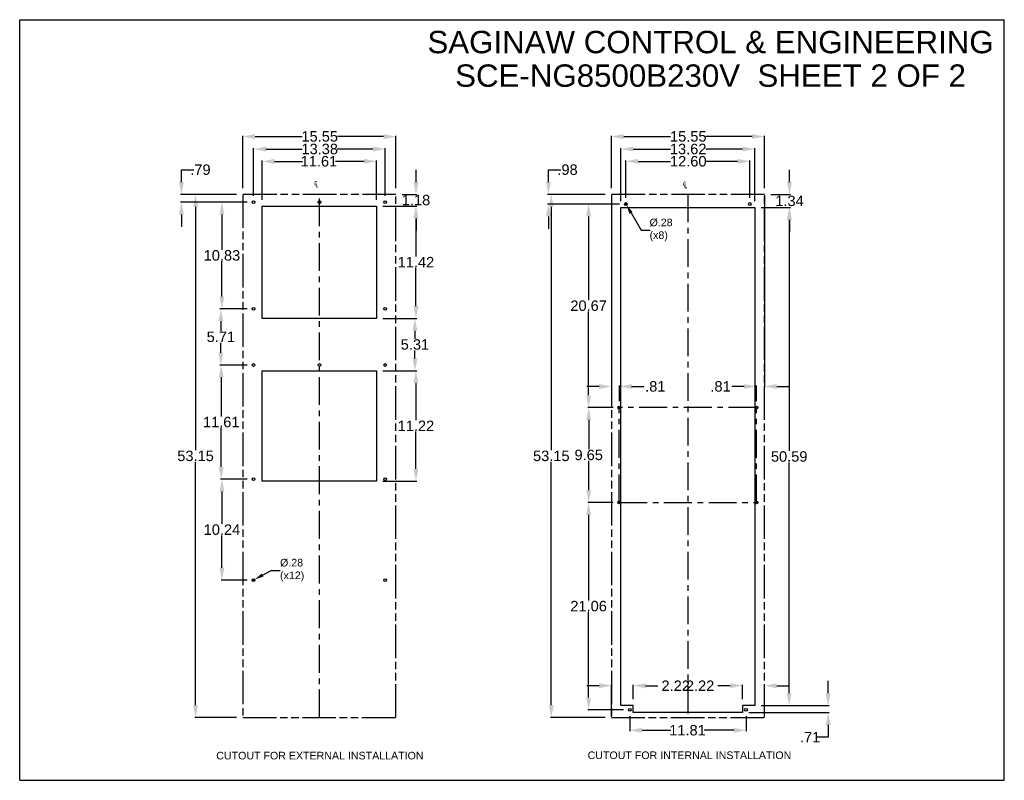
# Model space of a CAD drawing. Header units: inches. Extents: x 0 to 243, y 0 to 106.
# Tile 19 of 19: x 143 to 243, y 18 to 95. Entities that reach past the tile are written whole.
import ezdxf

# ---------------------------------------------------------------- set-up
doc = ezdxf.new("R2010")
doc.units = ezdxf.units.IN
doc.header["$LTSCALE"] = 7.5625
doc.header["$MEASUREMENT"] = 0
doc.header["$PDMODE"] = 3
doc.header["$PDSIZE"] = 0.3125
doc.linetypes.add('CENTER', pattern=[0.6, 0.375, -0.075, 0.075, -0.075])
doc.linetypes.add('PHANTOM', pattern=[0.8, 0.45, -0.05, 0.1, -0.05, 0.1, -0.05])
doc.layers.get('0').update_dxf_attribs({"linetype": 'CONTINUOUS'})
doc.layers.get('Defpoints').update_dxf_attribs({"linetype": 'CONTINUOUS'})
for name, color, linetype in [('02___PRT_ALL_AXES', 7, 'CONTINUOUS'), ('DEFAULT_1', 7, 'CENTER'), ('DEFAULT_3', 7, 'PHANTOM')]:
    doc.layers.add(name, color=color, linetype=linetype)
doc.styles.get("Standard").update_dxf_attribs({"font": 'arial.ttf'})
doc.styles.add('TEXTSTYLE_1', font='gdt', dxfattribs={"width": 0.8})
doc.dimstyles.new('DIMSTYLE_1', dxfattribs={"dimtxt": 1.0625, "dimasz": 1.25, "dimexe": 0.09, "dimexo": 0.07, "dimgap": 0.0425, "dimtad": 0, "dimtih": 1, "dimtoh": 1, "dimzin": 4, "dimdsep": 46, "dimtxsty": 'Standard', "dimblk": '_FILLED', "dimblk1": '_FILLED', "dimblk2": '_FILLED', "dimcen": 0.09, "dimazin": 1, "dimtfac": 1, "dimtofl": 0, "dimtmove": 0, "dimatfit": 3, "dimldrblk": '_FILLED', "dimfxl": 0, "dimtolj": 1, "dimtzin": 4, "dimarcsym": 0})
doc.dimstyles.new('DIMSTYLE_2', dxfattribs={"dimtxt": 0.772727, "dimasz": 0.909091, "dimexe": 0.09, "dimexo": 0.07, "dimgap": 0.09, "dimtad": 0, "dimtih": 1, "dimtoh": 1, "dimzin": 4, "dimdsep": 46, "dimtxsty": 'Standard', "dimblk": '_FILLED', "dimblk1": '_FILLED', "dimblk2": '_FILLED', "dimcen": 0.09, "dimazin": 1, "dimtfac": 1, "dimtofl": 0, "dimtmove": 0, "dimatfit": 1, "dimldrblk": '_FILLED', "dimfxl": 0, "dimtolj": 1, "dimtzin": 4, "dimarcsym": 0})

# ---------------------------------------------------------------- blocks, each defined once
blk = doc.blocks.new('_FILLED')
at = {"color": 0, "linetype": 'ByBlock'}
blk.add_solid([(0, 0), (-1, 0.2), (-1, -0.2)], dxfattribs=at)
blk = doc.blocks.new('*D35')
at = {"color": 0, "linetype": 'Continuous', "lineweight": -2}
for p, q in [((166.15, 77.9), (166.15, 83.23)), ((167.4, 83.14), (172.17, 83.14)), ((180.45, 83.14), (175.75, 83.14)), ((181.7, 77.9), (181.7, 83.23))]:
    blk.add_line(p, q, dxfattribs=at)
at = {"layer": 'Defpoints', "color": 0, "linetype": 'Continuous'}
for p in [(166.15, 83.14), (166.15, 77.83), (181.7, 77.83)]:
    blk.add_point(p, dxfattribs=at)
at = {"color": 0, "linetype": 'Continuous', "lineweight": -2, "xscale": 1.25, "yscale": 1.25, "zscale": 1.25, "rotation": 180}
blk.add_blockref('_FILLED', (166.15, 83.14), dxfattribs=at)
at = {"color": 0, "linetype": 'Continuous', "lineweight": -2, "xscale": 1.25, "yscale": 1.25, "zscale": 1.25}
blk.add_blockref('_FILLED', (181.7, 83.14), dxfattribs=at)
at = {"color": 0, "linetype": 'Continuous', "insert": (173.96, 83.69), "char_height": 1.062, "width": 2.7002, "attachment_point": 2}
blk.add_mtext('\\A1;15.55', dxfattribs=at)
blk = doc.blocks.new('*D36')
at = {"color": 0, "linetype": 'Continuous', "lineweight": -2}
for p, q in [((167.24, 77.11), (167.24, 81.96)), ((168.49, 81.87), (172.17, 81.87)), ((179.37, 81.87), (175.74, 81.87)), ((180.62, 77.11), (180.62, 81.96))]:
    blk.add_line(p, q, dxfattribs=at)
at = {"layer": 'Defpoints', "color": 0, "linetype": 'Continuous'}
for p in [(167.24, 81.87), (167.24, 77.04), (180.62, 77.04)]:
    blk.add_point(p, dxfattribs=at)
at = {"color": 0, "linetype": 'Continuous', "lineweight": -2, "xscale": 1.25, "yscale": 1.25, "zscale": 1.25, "rotation": 180}
blk.add_blockref('_FILLED', (167.24, 81.87), dxfattribs=at)
at = {"color": 0, "linetype": 'Continuous', "lineweight": -2, "xscale": 1.25, "yscale": 1.25, "zscale": 1.25}
blk.add_blockref('_FILLED', (180.62, 81.87), dxfattribs=at)
at = {"color": 0, "linetype": 'Continuous', "insert": (173.96, 82.41), "char_height": 1.062, "width": 2.7002, "attachment_point": 2}
blk.add_mtext('\\A1;13.38', dxfattribs=at)
blk = doc.blocks.new('*D37')
at = {"color": 0, "linetype": 'Continuous', "lineweight": -2}
for p, q in [((168.12, 76.72), (168.12, 80.71)), ((169.37, 80.62), (172.2, 80.62)), ((178.48, 80.62), (175.57, 80.62)), ((179.73, 76.72), (179.73, 80.71))]:
    blk.add_line(p, q, dxfattribs=at)
at = {"layer": 'Defpoints', "color": 0, "linetype": 'Continuous'}
for p in [(179.73, 80.62), (168.12, 76.65), (179.73, 76.65)]:
    blk.add_point(p, dxfattribs=at)
at = {"color": 0, "linetype": 'Continuous', "lineweight": -2, "xscale": 1.25, "yscale": 1.25, "zscale": 1.25, "rotation": 180}
blk.add_blockref('_FILLED', (168.12, 80.62), dxfattribs=at)
at = {"color": 0, "linetype": 'Continuous', "lineweight": -2, "xscale": 1.25, "yscale": 1.25, "zscale": 1.25}
blk.add_blockref('_FILLED', (179.73, 80.62), dxfattribs=at)
at = {"color": 0, "linetype": 'Continuous', "insert": (173.88, 81.16), "char_height": 1.062, "width": 2.7002, "attachment_point": 2}
blk.add_mtext('\\A1;11.61', dxfattribs=at)
blk = doc.blocks.new('*D38')
at = {"color": 0, "linetype": 'Continuous', "lineweight": -2}
for p, q in [((165.51, 77.26), (161.26, 77.26)), ((161.35, 76.01), (161.35, 51.27)), ((161.35, 25.36), (161.35, 50.1)), ((165.51, 24.11), (161.26, 24.11))]:
    blk.add_line(p, q, dxfattribs=at)
at = {"layer": 'Defpoints', "color": 0, "linetype": 'Continuous'}
for p in [(165.58, 77.26), (161.35, 24.11), (165.58, 24.11)]:
    blk.add_point(p, dxfattribs=at)
at = {"color": 0, "linetype": 'Continuous', "lineweight": -2, "xscale": 1.25, "yscale": 1.25, "zscale": 1.25}
for p, rotation in [((161.35, 77.26), 90), ((161.35, 24.11), 270)]:
    blk.add_blockref('_FILLED', p, dxfattribs=dict(at, rotation=rotation))
at = {"color": 0, "linetype": 'Continuous', "insert": (161.35, 51.23), "char_height": 1.062, "width": 2.7002, "attachment_point": 2}
blk.add_mtext('\\A1;53.15', dxfattribs=at)
blk = doc.blocks.new('*D39')
at = {"color": 0, "linetype": 'Continuous', "lineweight": -2}
for p, q in [((183.74, 78.51), (183.74, 79.76)), ((182.34, 77.26), (183.83, 77.26)), ((180.37, 76.08), (183.83, 76.08)), ((183.74, 74.83), (183.74, 73.58))]:
    blk.add_line(p, q, dxfattribs=at)
at = {"layer": 'Defpoints', "color": 0, "linetype": 'Continuous'}
for p in [(182.27, 77.26), (180.3, 76.08), (183.74, 76.08)]:
    blk.add_point(p, dxfattribs=at)
at = {"color": 0, "linetype": 'Continuous', "lineweight": -2, "xscale": 1.25, "yscale": 1.25, "zscale": 1.25}
for p, rotation in [((183.74, 77.26), 270), ((183.74, 76.08), 90)]:
    blk.add_blockref('_FILLED', p, dxfattribs=dict(at, rotation=rotation))
at = {"color": 0, "linetype": 'Continuous', "insert": (183.74, 77.22), "char_height": 1.062, "width": 2.0999, "attachment_point": 2}
blk.add_mtext('\\A1;1.18', dxfattribs=at)
blk = doc.blocks.new('*D40')
at = {"color": 0, "linetype": 'Continuous', "lineweight": -2}
for p, q in [((180.37, 76.08), (183.82, 76.08)), ((183.73, 74.83), (183.73, 70.95)), ((183.73, 65.91), (183.73, 69.8)), ((180.37, 64.66), (183.82, 64.66))]:
    blk.add_line(p, q, dxfattribs=at)
at = {"layer": 'Defpoints', "color": 0, "linetype": 'Continuous'}
for p in [(180.3, 76.08), (180.3, 64.66), (183.73, 64.66)]:
    blk.add_point(p, dxfattribs=at)
at = {"color": 0, "linetype": 'Continuous', "lineweight": -2, "xscale": 1.25, "yscale": 1.25, "zscale": 1.25}
for p, rotation in [((183.73, 76.08), 90), ((183.73, 64.66), 270)]:
    blk.add_blockref('_FILLED', p, dxfattribs=dict(at, rotation=rotation))
at = {"color": 0, "linetype": 'Continuous', "insert": (183.73, 70.91), "char_height": 1.062, "width": 2.7002, "attachment_point": 2}
blk.add_mtext('\\A1;11.42', dxfattribs=at)
blk = doc.blocks.new('*D41')
at = {"color": 0, "linetype": 'Continuous', "lineweight": -2}
for p, q in [((180.37, 64.66), (183.72, 64.66)), ((183.63, 63.41), (183.63, 62.59)), ((183.63, 60.6), (183.63, 61.42)), ((180.37, 59.35), (183.72, 59.35))]:
    blk.add_line(p, q, dxfattribs=at)
at = {"layer": 'Defpoints', "color": 0, "linetype": 'Continuous'}
for p in [(180.3, 64.66), (180.3, 59.35), (183.63, 59.35)]:
    blk.add_point(p, dxfattribs=at)
at = {"color": 0, "linetype": 'Continuous', "lineweight": -2, "xscale": 1.25, "yscale": 1.25, "zscale": 1.25}
for p, rotation in [((183.63, 64.66), 90), ((183.63, 59.35), 270)]:
    blk.add_blockref('_FILLED', p, dxfattribs=dict(at, rotation=rotation))
at = {"color": 0, "linetype": 'Continuous', "insert": (183.63, 62.55), "char_height": 1.062, "width": 2.0999, "attachment_point": 2}
blk.add_mtext('\\A1;5.31', dxfattribs=at)
blk = doc.blocks.new('*D42')
at = {"color": 0, "linetype": 'Continuous', "lineweight": -2}
for p, q in [((180.37, 59.35), (183.82, 59.35)), ((183.73, 58.1), (183.73, 54.32)), ((183.73, 49.38), (183.73, 53.17)), ((180.37, 48.13), (183.82, 48.13))]:
    blk.add_line(p, q, dxfattribs=at)
at = {"layer": 'Defpoints', "color": 0, "linetype": 'Continuous'}
for p in [(180.3, 59.35), (180.3, 48.13), (183.73, 48.13)]:
    blk.add_point(p, dxfattribs=at)
at = {"color": 0, "linetype": 'Continuous', "lineweight": -2, "xscale": 1.25, "yscale": 1.25, "zscale": 1.25}
for p, rotation in [((183.73, 59.35), 90), ((183.73, 48.13), 270)]:
    blk.add_blockref('_FILLED', p, dxfattribs=dict(at, rotation=rotation))
at = {"color": 0, "linetype": 'Continuous', "insert": (183.73, 54.28), "char_height": 1.062, "width": 2.7002, "attachment_point": 2}
blk.add_mtext('\\A1;11.22', dxfattribs=at)
blk = doc.blocks.new('*D43')
at = {"color": 0, "linetype": 'Continuous', "lineweight": -2}
for p, q in [((159.91, 78.51), (159.91, 79.76)), ((159.91, 79.76), (161.16, 79.76)), ((165.51, 77.26), (159.82, 77.26)), ((166.6, 76.47), (159.82, 76.47)), ((159.91, 75.22), (159.91, 73.97))]:
    blk.add_line(p, q, dxfattribs=at)
at = {"layer": 'Defpoints', "color": 0, "linetype": 'Continuous'}
for p in [(165.58, 77.26), (159.91, 76.47), (166.67, 76.47)]:
    blk.add_point(p, dxfattribs=at)
at = {"color": 0, "linetype": 'Continuous', "lineweight": -2, "xscale": 1.25, "yscale": 1.25, "zscale": 1.25}
for p, rotation in [((159.91, 77.26), 270), ((159.91, 76.47), 90)]:
    blk.add_blockref('_FILLED', p, dxfattribs=dict(at, rotation=rotation))
at = {"color": 0, "linetype": 'Continuous', "insert": (162.88, 80.31), "char_height": 1.062, "width": 1.4995, "attachment_point": 3}
blk.add_mtext('\\A1;.79', dxfattribs=at)
blk = doc.blocks.new('*D44')
at = {"color": 0, "linetype": 'Continuous', "lineweight": -2}
for p, q in [((166.6, 76.47), (163.94, 76.47)), ((164.03, 75.22), (164.03, 71.64)), ((164.03, 66.89), (164.03, 70.47)), ((166.6, 65.64), (163.94, 65.64))]:
    blk.add_line(p, q, dxfattribs=at)
at = {"layer": 'Defpoints', "color": 0, "linetype": 'Continuous'}
for p in [(166.67, 76.47), (164.03, 65.64), (166.67, 65.64)]:
    blk.add_point(p, dxfattribs=at)
at = {"color": 0, "linetype": 'Continuous', "lineweight": -2, "xscale": 1.25, "yscale": 1.25, "zscale": 1.25}
for p, rotation in [((164.03, 76.47), 90), ((164.03, 65.64), 270)]:
    blk.add_blockref('_FILLED', p, dxfattribs=dict(at, rotation=rotation))
at = {"color": 0, "linetype": 'Continuous', "insert": (164.03, 71.6), "char_height": 1.062, "width": 2.7002, "attachment_point": 2}
blk.add_mtext('\\A1;10.83', dxfattribs=at)
blk = doc.blocks.new('*D45')
at = {"color": 0, "linetype": 'Continuous', "lineweight": -2}
for p, q in [((166.6, 65.64), (163.83, 65.64)), ((163.92, 64.39), (163.92, 63.37)), ((163.92, 61.18), (163.92, 62.2)), ((166.6, 59.93), (163.83, 59.93))]:
    blk.add_line(p, q, dxfattribs=at)
at = {"layer": 'Defpoints', "color": 0, "linetype": 'Continuous'}
for p in [(166.67, 65.64), (163.92, 59.93), (166.67, 59.93)]:
    blk.add_point(p, dxfattribs=at)
at = {"color": 0, "linetype": 'Continuous', "lineweight": -2, "xscale": 1.25, "yscale": 1.25, "zscale": 1.25}
for p, rotation in [((163.92, 65.64), 90), ((163.92, 59.93), 270)]:
    blk.add_blockref('_FILLED', p, dxfattribs=dict(at, rotation=rotation))
at = {"color": 0, "linetype": 'Continuous', "insert": (163.92, 63.33), "char_height": 1.062, "width": 2.0999, "attachment_point": 2}
blk.add_mtext('\\A1;5.71', dxfattribs=at)
blk = doc.blocks.new('*D46')
at = {"color": 0, "linetype": 'Continuous', "lineweight": -2}
for p, q in [((166.6, 59.93), (163.87, 59.93)), ((163.96, 58.68), (163.96, 54.71)), ((163.96, 49.57), (163.96, 53.54)), ((166.6, 48.32), (163.87, 48.32))]:
    blk.add_line(p, q, dxfattribs=at)
at = {"layer": 'Defpoints', "color": 0, "linetype": 'Continuous'}
for p in [(166.67, 59.93), (163.96, 48.32), (166.67, 48.32)]:
    blk.add_point(p, dxfattribs=at)
at = {"color": 0, "linetype": 'Continuous', "lineweight": -2, "xscale": 1.25, "yscale": 1.25, "zscale": 1.25}
for p, rotation in [((163.96, 59.93), 90), ((163.96, 48.32), 270)]:
    blk.add_blockref('_FILLED', p, dxfattribs=dict(at, rotation=rotation))
at = {"color": 0, "linetype": 'Continuous', "insert": (163.96, 54.67), "char_height": 1.062, "width": 2.7002, "attachment_point": 2}
blk.add_mtext('\\A1;11.61', dxfattribs=at)
blk = doc.blocks.new('*D47')
at = {"color": 0, "linetype": 'Continuous', "lineweight": -2}
for p, q in [((166.6, 48.32), (163.94, 48.32)), ((164.03, 47.07), (164.03, 43.78)), ((164.03, 39.33), (164.03, 42.61)), ((166.6, 38.08), (163.94, 38.08))]:
    blk.add_line(p, q, dxfattribs=at)
at = {"layer": 'Defpoints', "color": 0, "linetype": 'Continuous'}
for p in [(166.67, 48.32), (164.03, 38.08), (166.67, 38.08)]:
    blk.add_point(p, dxfattribs=at)
at = {"color": 0, "linetype": 'Continuous', "lineweight": -2, "xscale": 1.25, "yscale": 1.25, "zscale": 1.25}
for p, rotation in [((164.03, 48.32), 90), ((164.03, 38.08), 270)]:
    blk.add_blockref('_FILLED', p, dxfattribs=dict(at, rotation=rotation))
at = {"color": 0, "linetype": 'Continuous', "insert": (164.03, 43.74), "char_height": 1.062, "width": 2.7002, "attachment_point": 2}
blk.add_mtext('\\A1;10.24', dxfattribs=at)
blk = doc.blocks.new('*D48')
at = {"color": 0, "linetype": 'Continuous', "lineweight": -2}
for p, q in [((168.15, 38.59), (169.02, 39.07)), ((169.02, 39.07), (169.93, 39.07)), ((167.15, 38.08), (167.33, 38.08)), ((167.24, 37.99), (167.24, 38.17))]:
    blk.add_line(p, q, dxfattribs=at)
at = {"layer": 'Defpoints', "color": 0, "linetype": 'Continuous'}
for p in [(167.11, 38.02), (167.36, 38.15)]:
    blk.add_point(p, dxfattribs=at)
at = {"color": 0, "linetype": 'Continuous', "lineweight": -2, "xscale": 0.9090909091, "yscale": 0.9090909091, "zscale": 0.9090909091, "rotation": 208.9584141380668}
blk.add_blockref('_FILLED', (167.36, 38.15), dxfattribs=at)
at = {"color": 0, "linetype": 'Continuous', "insert": (169.93, 40.24), "char_height": 0.773, "width": 2.5298, "attachment_point": 1}
blk.add_mtext('\\A1;%%c.28\\P(x12)', dxfattribs=at)
blk = doc.blocks.new('*D49')
at = {"color": 0, "linetype": 'Continuous', "lineweight": -2}
for p, q in [((202.94, 77.26), (197.39, 77.26)), ((197.48, 76.01), (197.48, 51.27)), ((197.48, 25.36), (197.48, 50.1)), ((202.94, 24.11), (197.39, 24.11))]:
    blk.add_line(p, q, dxfattribs=at)
at = {"layer": 'Defpoints', "color": 0, "linetype": 'Continuous'}
for p in [(203.01, 77.26), (197.48, 24.11), (203.01, 24.11)]:
    blk.add_point(p, dxfattribs=at)
at = {"color": 0, "linetype": 'Continuous', "lineweight": -2, "xscale": 1.25, "yscale": 1.25, "zscale": 1.25}
for p, rotation in [((197.48, 77.26), 90), ((197.48, 24.11), 270)]:
    blk.add_blockref('_FILLED', p, dxfattribs=dict(at, rotation=rotation))
at = {"color": 0, "linetype": 'Continuous', "insert": (197.48, 51.23), "char_height": 1.062, "width": 2.7002, "attachment_point": 2}
blk.add_mtext('\\A1;53.15', dxfattribs=at)
blk = doc.blocks.new('*D50')
at = {"color": 0, "linetype": 'Continuous', "lineweight": -2}
for p, q in [((203.58, 77.9), (203.58, 83.23)), ((204.83, 83.14), (209.6, 83.14)), ((217.88, 83.14), (213.18, 83.14)), ((219.13, 77.9), (219.13, 83.23))]:
    blk.add_line(p, q, dxfattribs=at)
at = {"layer": 'Defpoints', "color": 0, "linetype": 'Continuous'}
for p in [(203.58, 83.14), (203.58, 77.83), (219.13, 77.83)]:
    blk.add_point(p, dxfattribs=at)
at = {"color": 0, "linetype": 'Continuous', "lineweight": -2, "xscale": 1.25, "yscale": 1.25, "zscale": 1.25, "rotation": 180}
blk.add_blockref('_FILLED', (203.58, 83.14), dxfattribs=at)
at = {"color": 0, "linetype": 'Continuous', "lineweight": -2, "xscale": 1.25, "yscale": 1.25, "zscale": 1.25}
blk.add_blockref('_FILLED', (219.13, 83.14), dxfattribs=at)
at = {"color": 0, "linetype": 'Continuous', "insert": (211.39, 83.69), "char_height": 1.062, "width": 2.7002, "attachment_point": 2}
blk.add_mtext('\\A1;15.55', dxfattribs=at)
blk = doc.blocks.new('*D51')
at = {"color": 0, "linetype": 'Continuous', "lineweight": -2}
for p, q in [((204.54, 76.56), (204.54, 81.96)), ((205.79, 81.87), (209.6, 81.87)), ((216.91, 81.87), (213.16, 81.87)), ((218.16, 76.56), (218.16, 81.96))]:
    blk.add_line(p, q, dxfattribs=at)
at = {"layer": 'Defpoints', "color": 0, "linetype": 'Continuous'}
for p in [(218.16, 81.87), (204.54, 76.49), (218.16, 76.49)]:
    blk.add_point(p, dxfattribs=at)
at = {"color": 0, "linetype": 'Continuous', "lineweight": -2, "xscale": 1.25, "yscale": 1.25, "zscale": 1.25, "rotation": 180}
blk.add_blockref('_FILLED', (204.54, 81.87), dxfattribs=at)
at = {"color": 0, "linetype": 'Continuous', "lineweight": -2, "xscale": 1.25, "yscale": 1.25, "zscale": 1.25}
blk.add_blockref('_FILLED', (218.16, 81.87), dxfattribs=at)
at = {"color": 0, "linetype": 'Continuous', "insert": (211.38, 82.41), "char_height": 1.062, "width": 2.7002, "attachment_point": 2}
blk.add_mtext('\\A1;13.62', dxfattribs=at)
blk = doc.blocks.new('*D52')
at = {"color": 0, "linetype": 'Continuous', "lineweight": -2}
for p, q in [((205.05, 76.92), (205.05, 80.71)), ((206.3, 80.62), (209.6, 80.62)), ((216.4, 80.62), (213.17, 80.62)), ((217.65, 76.92), (217.65, 80.71))]:
    blk.add_line(p, q, dxfattribs=at)
at = {"layer": 'Defpoints', "color": 0, "linetype": 'Continuous'}
for p in [(205.05, 80.62), (205.05, 76.85), (217.65, 76.85)]:
    blk.add_point(p, dxfattribs=at)
at = {"color": 0, "linetype": 'Continuous', "lineweight": -2, "xscale": 1.25, "yscale": 1.25, "zscale": 1.25, "rotation": 180}
blk.add_blockref('_FILLED', (205.05, 80.62), dxfattribs=at)
at = {"color": 0, "linetype": 'Continuous', "lineweight": -2, "xscale": 1.25, "yscale": 1.25, "zscale": 1.25}
blk.add_blockref('_FILLED', (217.65, 80.62), dxfattribs=at)
at = {"color": 0, "linetype": 'Continuous', "insert": (211.39, 81.16), "char_height": 1.062, "width": 2.7002, "attachment_point": 2}
blk.add_mtext('\\A1;12.60', dxfattribs=at)
blk = doc.blocks.new('*D53')
at = {"color": 0, "linetype": 'Continuous', "lineweight": -2}
for p, q in [((202.33, 27.35), (201.08, 27.35)), ((203.58, 24.18), (203.58, 27.44)), ((205.8, 25.97), (205.8, 27.44)), ((207.05, 27.35), (208.3, 27.35))]:
    blk.add_line(p, q, dxfattribs=at)
at = {"layer": 'Defpoints', "color": 0, "linetype": 'Continuous'}
for p in [(203.58, 27.35), (205.8, 25.9), (203.58, 24.11)]:
    blk.add_point(p, dxfattribs=at)
at = {"color": 0, "linetype": 'Continuous', "lineweight": -2, "xscale": 1.25, "yscale": 1.25, "zscale": 1.25}
blk.add_blockref('_FILLED', (203.58, 27.35), dxfattribs=at)
at = {"color": 0, "linetype": 'Continuous', "lineweight": -2, "xscale": 1.25, "yscale": 1.25, "zscale": 1.25, "rotation": 180}
blk.add_blockref('_FILLED', (205.8, 27.35), dxfattribs=at)
at = {"color": 0, "linetype": 'Continuous', "insert": (208.67, 27.88), "char_height": 1.062, "width": 2.0999, "attachment_point": 1}
blk.add_mtext('\\A1;2.22', dxfattribs=at)
blk = doc.blocks.new('*D54')
at = {"color": 0, "linetype": 'Continuous', "lineweight": -2}
for p, q in [((218.8, 75.92), (221.73, 75.92)), ((221.64, 74.67), (221.64, 51.21)), ((221.64, 26.58), (221.64, 50.04)), ((218.8, 25.33), (221.73, 25.33))]:
    blk.add_line(p, q, dxfattribs=at)
at = {"layer": 'Defpoints', "color": 0, "linetype": 'Continuous'}
for p in [(218.73, 75.92), (221.64, 75.92), (218.73, 25.33)]:
    blk.add_point(p, dxfattribs=at)
at = {"color": 0, "linetype": 'Continuous', "lineweight": -2, "xscale": 1.25, "yscale": 1.25, "zscale": 1.25}
for p, rotation in [((221.64, 75.92), 90), ((221.64, 25.33), 270)]:
    blk.add_blockref('_FILLED', p, dxfattribs=dict(at, rotation=rotation))
at = {"color": 0, "linetype": 'Continuous', "insert": (221.64, 51.17), "char_height": 1.062, "width": 2.7002, "attachment_point": 2}
blk.add_mtext('\\A1;50.59', dxfattribs=at)
blk = doc.blocks.new('*D55')
at = {"color": 0, "linetype": 'Continuous', "lineweight": -2}
for p, q in [((221.67, 78.51), (221.67, 79.76)), ((219.76, 77.26), (221.76, 77.26)), ((218.8, 75.92), (221.76, 75.92)), ((221.67, 74.67), (221.67, 73.42))]:
    blk.add_line(p, q, dxfattribs=at)
at = {"layer": 'Defpoints', "color": 0, "linetype": 'Continuous'}
for p in [(219.69, 77.26), (218.73, 75.92), (221.67, 75.92)]:
    blk.add_point(p, dxfattribs=at)
at = {"color": 0, "linetype": 'Continuous', "lineweight": -2, "xscale": 1.25, "yscale": 1.25, "zscale": 1.25}
for p, rotation in [((221.67, 77.26), 270), ((221.67, 75.92), 90)]:
    blk.add_blockref('_FILLED', p, dxfattribs=dict(at, rotation=rotation))
at = {"color": 0, "linetype": 'Continuous', "insert": (221.67, 77.14), "char_height": 1.062, "width": 2.0999, "attachment_point": 2}
blk.add_mtext('\\A1;1.34', dxfattribs=at)
blk = doc.blocks.new('*D56')
at = {"color": 0, "linetype": 'Continuous', "lineweight": -2}
for p, q in [((225.6, 26.58), (225.6, 27.83)), ((218.8, 25.33), (225.69, 25.33)), ((217.54, 24.62), (225.69, 24.62)), ((225.6, 23.37), (225.6, 22.12)), ((225.6, 22.12), (224.35, 22.12))]:
    blk.add_line(p, q, dxfattribs=at)
at = {"layer": 'Defpoints', "color": 0, "linetype": 'Continuous'}
for p in [(218.73, 25.33), (225.6, 25.33), (217.47, 24.62)]:
    blk.add_point(p, dxfattribs=at)
at = {"color": 0, "linetype": 'Continuous', "lineweight": -2, "xscale": 1.25, "yscale": 1.25, "zscale": 1.25}
for p, rotation in [((225.6, 25.33), 270), ((225.6, 24.62), 90)]:
    blk.add_blockref('_FILLED', p, dxfattribs=dict(at, rotation=rotation))
at = {"color": 0, "linetype": 'Continuous', "insert": (222.73, 22.66), "char_height": 1.062, "width": 1.4995, "attachment_point": 1}
blk.add_mtext('\\A1;.71', dxfattribs=at)
blk = doc.blocks.new('*D57')
at = {"color": 0, "linetype": 'Continuous', "lineweight": -2}
for p, q in [((197.19, 78.51), (197.19, 79.76)), ((197.19, 79.76), (198.44, 79.76)), ((202.94, 77.26), (197.1, 77.26)), ((204.42, 76.28), (197.1, 76.28)), ((197.19, 75.03), (197.19, 73.78))]:
    blk.add_line(p, q, dxfattribs=at)
at = {"layer": 'Defpoints', "color": 0, "linetype": 'Continuous'}
for p in [(203.01, 77.26), (197.19, 76.28), (204.49, 76.28)]:
    blk.add_point(p, dxfattribs=at)
at = {"color": 0, "linetype": 'Continuous', "lineweight": -2, "xscale": 1.25, "yscale": 1.25, "zscale": 1.25}
for p, rotation in [((197.19, 77.26), 270), ((197.19, 76.28), 90)]:
    blk.add_blockref('_FILLED', p, dxfattribs=dict(at, rotation=rotation))
at = {"color": 0, "linetype": 'Continuous', "insert": (200.16, 80.31), "char_height": 1.062, "width": 1.4995, "attachment_point": 3}
blk.add_mtext('\\A1;.98', dxfattribs=at)
blk = doc.blocks.new('*D58')
at = {"color": 0, "linetype": 'Continuous', "lineweight": -2}
for p, q in [((205.45, 24.27), (205.45, 22.73)), ((217.26, 24.27), (217.26, 22.73)), ((206.7, 22.82), (209.63, 22.82)), ((216.01, 22.82), (212.99, 22.82))]:
    blk.add_line(p, q, dxfattribs=at)
at = {"layer": 'Defpoints', "color": 0, "linetype": 'Continuous'}
for p in [(205.45, 24.34), (217.26, 24.34), (217.26, 22.82)]:
    blk.add_point(p, dxfattribs=at)
at = {"color": 0, "linetype": 'Continuous', "lineweight": -2, "xscale": 1.25, "yscale": 1.25, "zscale": 1.25, "rotation": 180}
blk.add_blockref('_FILLED', (205.45, 22.82), dxfattribs=at)
at = {"color": 0, "linetype": 'Continuous', "lineweight": -2, "xscale": 1.25, "yscale": 1.25, "zscale": 1.25}
blk.add_blockref('_FILLED', (217.26, 22.82), dxfattribs=at)
at = {"color": 0, "linetype": 'Continuous', "insert": (211.31, 23.36), "char_height": 1.062, "width": 2.7002, "attachment_point": 2}
blk.add_mtext('\\A1;11.81', dxfattribs=at)
blk = doc.blocks.new('*D59')
at = {"color": 0, "linetype": 'Continuous', "lineweight": -2}
for p, q in [((215.66, 27.35), (214.41, 27.35)), ((216.91, 25.97), (216.91, 27.44)), ((219.13, 24.18), (219.13, 27.44)), ((220.38, 27.35), (221.63, 27.35))]:
    blk.add_line(p, q, dxfattribs=at)
at = {"layer": 'Defpoints', "color": 0, "linetype": 'Continuous'}
for p in [(219.13, 27.35), (216.91, 25.9), (219.13, 24.11)]:
    blk.add_point(p, dxfattribs=at)
at = {"color": 0, "linetype": 'Continuous', "lineweight": -2, "xscale": 1.25, "yscale": 1.25, "zscale": 1.25}
blk.add_blockref('_FILLED', (216.91, 27.35), dxfattribs=at)
at = {"color": 0, "linetype": 'Continuous', "lineweight": -2, "xscale": 1.25, "yscale": 1.25, "zscale": 1.25, "rotation": 180}
blk.add_blockref('_FILLED', (219.13, 27.35), dxfattribs=at)
at = {"color": 0, "linetype": 'Continuous', "insert": (214.03, 27.88), "char_height": 1.062, "width": 2.0999, "attachment_point": 3}
blk.add_mtext('\\A1;2.22', dxfattribs=at)
blk = doc.blocks.new('*D60')
at = {"color": 0, "linetype": 'Continuous', "lineweight": -2}
for p, q in [((203.75, 45.96), (201.18, 45.96)), ((201.27, 44.71), (201.27, 36.01)), ((201.27, 26.15), (201.27, 34.84)), ((204.81, 24.9), (201.18, 24.9))]:
    blk.add_line(p, q, dxfattribs=at)
at = {"layer": 'Defpoints', "color": 0, "linetype": 'Continuous'}
for p in [(201.27, 45.96), (203.82, 45.96), (204.88, 24.9)]:
    blk.add_point(p, dxfattribs=at)
at = {"color": 0, "linetype": 'Continuous', "lineweight": -2, "xscale": 1.25, "yscale": 1.25, "zscale": 1.25}
for p, rotation in [((201.27, 45.96), 90), ((201.27, 24.9), 270)]:
    blk.add_blockref('_FILLED', p, dxfattribs=dict(at, rotation=rotation))
at = {"color": 0, "linetype": 'Continuous', "insert": (201.27, 35.97), "char_height": 1.062, "width": 2.7002, "attachment_point": 2}
blk.add_mtext('\\A1;21.06', dxfattribs=at)
blk = doc.blocks.new('*D61')
at = {"color": 0, "linetype": 'Continuous', "lineweight": -2}
for p, q in [((203.75, 55.61), (201.19, 55.61)), ((201.28, 54.36), (201.28, 51.37)), ((201.28, 47.21), (201.28, 50.2)), ((203.75, 45.96), (201.19, 45.96))]:
    blk.add_line(p, q, dxfattribs=at)
at = {"layer": 'Defpoints', "color": 0, "linetype": 'Continuous'}
for p in [(201.28, 55.61), (203.82, 55.61), (203.82, 45.96)]:
    blk.add_point(p, dxfattribs=at)
at = {"color": 0, "linetype": 'Continuous', "lineweight": -2, "xscale": 1.25, "yscale": 1.25, "zscale": 1.25}
for p, rotation in [((201.28, 55.61), 90), ((201.28, 45.96), 270)]:
    blk.add_blockref('_FILLED', p, dxfattribs=dict(at, rotation=rotation))
at = {"color": 0, "linetype": 'Continuous', "insert": (201.28, 51.33), "char_height": 1.062, "width": 2.0999, "attachment_point": 2}
blk.add_mtext('\\A1;9.65', dxfattribs=at)
blk = doc.blocks.new('*D62')
at = {"color": 0, "linetype": 'Continuous', "lineweight": -2}
for p, q in [((204.42, 76.28), (201.18, 76.28)), ((201.27, 75.03), (201.27, 66.53)), ((201.27, 56.86), (201.27, 65.36)), ((203.75, 55.61), (201.18, 55.61))]:
    blk.add_line(p, q, dxfattribs=at)
at = {"layer": 'Defpoints', "color": 0, "linetype": 'Continuous'}
for p in [(201.27, 76.28), (204.49, 76.28), (203.82, 55.61)]:
    blk.add_point(p, dxfattribs=at)
at = {"color": 0, "linetype": 'Continuous', "lineweight": -2, "xscale": 1.25, "yscale": 1.25, "zscale": 1.25}
for p, rotation in [((201.27, 76.28), 90), ((201.27, 55.61), 270)]:
    blk.add_blockref('_FILLED', p, dxfattribs=dict(at, rotation=rotation))
at = {"color": 0, "linetype": 'Continuous', "insert": (201.27, 66.49), "char_height": 1.062, "width": 2.7002, "attachment_point": 2}
blk.add_mtext('\\A1;20.67', dxfattribs=at)
blk = doc.blocks.new('*D63')
at = {"color": 0, "linetype": 'Continuous', "lineweight": -2}
for p, q in [((203.58, 77.19), (203.58, 57.66)), ((202.33, 57.75), (201.08, 57.75)), ((204.39, 56.25), (204.39, 57.84)), ((205.64, 57.75), (206.89, 57.75))]:
    blk.add_line(p, q, dxfattribs=at)
at = {"layer": 'Defpoints', "color": 0, "linetype": 'Continuous'}
for p in [(203.58, 77.26), (204.39, 57.75), (204.39, 56.18)]:
    blk.add_point(p, dxfattribs=at)
at = {"color": 0, "linetype": 'Continuous', "lineweight": -2, "xscale": 1.25, "yscale": 1.25, "zscale": 1.25}
blk.add_blockref('_FILLED', (203.58, 57.75), dxfattribs=at)
at = {"color": 0, "linetype": 'Continuous', "lineweight": -2, "xscale": 1.25, "yscale": 1.25, "zscale": 1.25, "rotation": 180}
blk.add_blockref('_FILLED', (204.39, 57.75), dxfattribs=at)
at = {"color": 0, "linetype": 'Continuous', "insert": (207.01, 58.29), "char_height": 1.062, "width": 1.4995, "attachment_point": 1}
blk.add_mtext('\\A1;.81', dxfattribs=at)
blk = doc.blocks.new('*D64')
at = {"color": 0, "linetype": 'Continuous', "lineweight": -2}
for p, q in [((219.13, 77.19), (219.13, 57.66)), ((217.07, 57.75), (215.82, 57.75)), ((218.32, 56.25), (218.32, 57.84)), ((220.38, 57.75), (221.63, 57.75))]:
    blk.add_line(p, q, dxfattribs=at)
at = {"layer": 'Defpoints', "color": 0, "linetype": 'Continuous'}
for p in [(219.13, 77.26), (218.32, 57.75), (218.32, 56.18)]:
    blk.add_point(p, dxfattribs=at)
at = {"color": 0, "linetype": 'Continuous', "lineweight": -2, "xscale": 1.25, "yscale": 1.25, "zscale": 1.25}
blk.add_blockref('_FILLED', (218.32, 57.75), dxfattribs=at)
at = {"color": 0, "linetype": 'Continuous', "lineweight": -2, "xscale": 1.25, "yscale": 1.25, "zscale": 1.25, "rotation": 180}
blk.add_blockref('_FILLED', (219.13, 57.75), dxfattribs=at)
at = {"color": 0, "linetype": 'Continuous', "insert": (215.7, 58.29), "char_height": 1.062, "width": 1.4995, "attachment_point": 3}
blk.add_mtext('\\A1;.81', dxfattribs=at)
blk = doc.blocks.new('*D65')
at = {"color": 0, "linetype": 'Continuous', "lineweight": -2}
for p, q in [((204.96, 76.28), (205.14, 76.28)), ((205.05, 76.19), (205.05, 76.37)), ((205.58, 75.38), (206.6, 73.63)), ((206.6, 73.63), (207.51, 73.63))]:
    blk.add_line(p, q, dxfattribs=at)
at = {"layer": 'Defpoints', "color": 0, "linetype": 'Continuous'}
for p in [(204.98, 76.41), (205.12, 76.16)]:
    blk.add_point(p, dxfattribs=at)
at = {"color": 0, "linetype": 'Continuous', "lineweight": -2, "xscale": 0.9090909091, "yscale": 0.9090909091, "zscale": 0.9090909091, "rotation": 120.2874179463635}
blk.add_blockref('_FILLED', (205.12, 76.16), dxfattribs=at)
at = {"color": 0, "linetype": 'Continuous', "insert": (207.46, 74.8), "char_height": 0.773, "width": 2.5298, "attachment_point": 1}
blk.add_mtext('\\A1;%%c.28\\P(x8)', dxfattribs=at)

msp = doc.modelspace()

# ---------------------------------------------------------------- linework, layer by layer
at = {"color": 7, "linetype": 'Continuous'}
for p, q in [((143.488, 17.74), (143.488, 95.013)), ((143.488, 95.013), (243.488, 95.013)), ((243.488, 17.74), (243.488, 95.013)), ((168.121, 64.664), (168.121, 76.084)), ((168.121, 76.084), (179.731, 76.084)), ((179.731, 76.084), (179.731, 64.664)), ((204.543, 25.334), (204.543, 75.924)), ((204.543, 75.924), (218.163, 75.924)), ((218.163, 75.924), (218.163, 25.334)), ((179.731, 64.664), (168.121, 64.664)), ((168.121, 48.134), (168.121, 59.354)), ((168.121, 59.354), (179.731, 59.354)), ((179.731, 59.354), (179.731, 48.134)), ((179.731, 48.134), (168.121, 48.134)), ((205.798, 25.334), (204.543, 25.334)), ((205.798, 24.624), (205.798, 25.334)), ((218.163, 25.334), (216.908, 25.334)), ((216.908, 25.334), (216.908, 24.624)), ((216.908, 24.624), (205.798, 24.624)), ((143.488, 17.74), (243.488, 17.74))]:
    msp.add_line(p, q, dxfattribs=at)
at = {"layer": '02___PRT_ALL_AXES', "color": 7, "linetype": 'Continuous'}
for centre in [(167.236, 76.474), (173.926, 76.474), (180.616, 76.474), (205.053, 76.284), (217.653, 76.284), (167.236, 65.644), (180.616, 65.644), (167.236, 59.934), (173.926, 59.934), (180.616, 59.934), (204.388, 55.614), (218.318, 55.614), (167.236, 48.324), (180.616, 48.324), (204.388, 45.964), (218.318, 45.964), (167.236, 38.084), (180.616, 38.084), (205.448, 24.904), (217.258, 24.904)]:
    msp.add_circle(centre, 0.14, dxfattribs=at)
at = {"layer": 'DEFAULT_1', "color": 7, "linetype": 'CENTER'}
for p, q in [((173.926, 24.114), (173.926, 77.264)), ((211.353, 77.264), (211.353, 24.114)), ((218.318, 55.614), (204.388, 55.614)), ((204.388, 45.964), (204.388, 55.614)), ((218.318, 45.964), (218.318, 55.614)), ((204.388, 45.964), (218.318, 45.964))]:
    msp.add_line(p, q, dxfattribs=at)
at = {"layer": 'DEFAULT_3', "color": 7, "linetype": 'PHANTOM'}
for p, q in [((166.151, 77.264), (166.151, 24.114)), ((181.701, 77.264), (166.151, 77.264)), ((181.701, 24.114), (181.701, 77.264)), ((203.578, 77.264), (203.578, 24.114)), ((219.128, 77.264), (203.578, 77.264)), ((219.128, 24.114), (219.128, 77.264)), ((166.151, 24.114), (181.701, 24.114)), ((203.578, 24.114), (219.128, 24.114))]:
    msp.add_line(p, q, dxfattribs=at)

# ---------------------------------------------------------------- texts
at = {"color": 2, "linetype": 'Continuous', "line_spacing_factor": 0.9}
for s, insert, char_height, width, attachment_point in [('SAGINAW CONTROL & ENGINEERING\\PSCE-NG8500B230V  SHEET 2 OF 2', (213.652, 93.877), 2.27273, 57.40115, 2), ('CUTOUT FOR EXTERNAL INSTALLATION', (163.452, 20.636), 0.77273, 21.01301, 1), ('CUTOUT FOR INTERNAL INSTALLATION', (201.168, 20.673), 0.77273, 20.65394, 1)]:
    msp.add_mtext(s, dxfattribs=dict(at, insert=insert, char_height=char_height, width=width, attachment_point=attachment_point))
at = {"color": 2, "linetype": 'Continuous', "char_height": 0.7727, "width": 1.22348, "attachment_point": 1, "line_spacing_factor": 0.9, "style": 'TEXTSTYLE_1'}
for insert in [(173.408, 78.82), (210.857, 78.741)]:
    msp.add_mtext('{\\fgdt;q}', dxfattribs=dict(at, insert=insert))

# ---------------------------------------------------------------- dimensions: what is measured, and where the dimension line sits
at = {"color": 2, "linetype": 'Continuous'}
for base, p1, p2, angle, picture, middle in [((166.151, 83.143), (181.701, 77.831), (166.151, 77.831), 180, '*D35', (173.962, 83.143)), ((203.578, 83.143), (219.128, 77.831), (203.578, 77.831), 180, '*D50', (211.389, 83.143)), ((167.236, 81.87), (180.616, 77.041), (167.236, 77.041), 180, '*D36', (173.957, 81.87)), ((205.053, 80.618), (217.653, 76.851), (205.053, 76.851), 180, '*D52', (211.386, 80.618)), ((159.911, 76.474), (165.584, 77.264), (166.669, 76.474), 270, '*D43', (162.135, 79.764)), ((197.187, 76.284), (203.012, 77.264), (204.487, 76.284), 270, '*D57', (199.411, 79.764)), ((183.737, 76.084), (182.267, 77.264), (180.297, 76.084), 270, '*D39', (183.737, 76.674)), ((221.673, 75.924), (219.695, 77.264), (218.73, 75.924), 270, '*D55', (221.673, 76.594)), ((161.345, 24.114), (165.584, 77.264), (165.584, 24.114), 270, '*D38', (161.345, 50.685)), ((197.483, 24.114), (203.012, 77.264), (203.012, 24.114), 270, '*D49', (197.483, 50.685)), ((218.318, 57.746), (219.128, 77.264), (218.318, 56.181), 180, '*D64', (214.948, 57.746)), ((164.031, 65.644), (166.669, 76.474), (166.669, 65.644), 270, '*D44', (164.031, 71.055)), ((183.733, 64.664), (180.297, 76.084), (180.297, 64.664), 270, '*D40', (183.733, 70.376)), ((201.266, 76.284), (203.822, 55.614), (204.487, 76.284), 90, '*D62', (201.266, 65.945)), ((221.643, 75.924), (218.73, 25.334), (218.73, 75.924), 90, '*D54', (221.643, 50.625)), ((163.921, 59.934), (166.669, 65.644), (166.669, 59.934), 270, '*D45', (163.921, 62.785)), ((183.628, 59.354), (180.297, 64.664), (180.297, 59.354), 270, '*D41', (183.628, 62.005)), ((163.957, 48.324), (166.669, 59.934), (166.669, 48.324), 270, '*D46', (163.957, 54.125)), ((183.733, 48.134), (180.297, 59.354), (180.297, 48.134), 270, '*D42', (183.733, 53.746)), ((201.277, 55.614), (203.822, 45.964), (203.822, 55.614), 90, '*D61', (201.277, 50.785)), ((164.031, 38.084), (166.669, 48.324), (166.669, 38.084), 270, '*D47', (164.031, 43.2)), ((201.266, 45.964), (204.882, 24.904), (203.822, 45.964), 90, '*D60', (201.266, 35.43)), ((203.578, 27.35), (205.798, 25.901), (203.578, 24.114), 180, '*D53', (209.724, 27.35)), ((225.601, 25.334), (217.475, 24.624), (218.73, 25.334), 90, '*D56', (223.48, 22.124))]:
    dim = msp.add_linear_dim(base=base, p1=p1, p2=p2, angle=angle, dimstyle='DIMSTYLE_1', dxfattribs=at)
    dim.commit()
    dim.dimension.update_dxf_attribs({"geometry": picture, "text_midpoint": middle, "dimtype": 160})
for base, p1, p2, picture, middle in [((218.163, 81.87), (204.543, 76.491), (218.163, 76.491), '*D51', (211.382, 81.87)), ((179.731, 80.618), (168.121, 76.651), (179.731, 76.651), '*D37', (173.884, 80.618)), ((204.388, 57.746), (203.578, 77.264), (204.388, 56.181), '*D63', (207.759, 57.746)), ((219.128, 27.35), (216.908, 25.901), (219.128, 24.114), '*D59', (212.982, 27.35)), ((217.258, 22.821), (205.448, 24.338), (217.258, 24.338), '*D58', (211.312, 22.821))]:
    dim = msp.add_linear_dim(base=base, p1=p1, p2=p2, dimstyle='DIMSTYLE_1', dxfattribs=at)
    dim.commit()
    dim.dimension.update_dxf_attribs({"geometry": picture, "text_midpoint": middle, "dimtype": 160})
for p1, p2, text, picture, middle in [((204.983, 76.405), (205.124, 76.163), '%%c<>\\P(x8)', '*D65', (208.726, 73.632)), ((167.113, 38.016), (167.358, 38.152), '%%c<>\\P(x12)', '*D48', (171.197, 39.072))]:
    dim = msp.add_diameter_dim_2p(p1=p1, p2=p2, text=text, dimstyle='DIMSTYLE_2', override={"dimpost": '<>'}, dxfattribs=at)
    dim.commit()
    dim.dimension.update_dxf_attribs({"geometry": picture, "text_midpoint": middle, "dimtype": 163})

doc.saveas('drawing.dxf')
